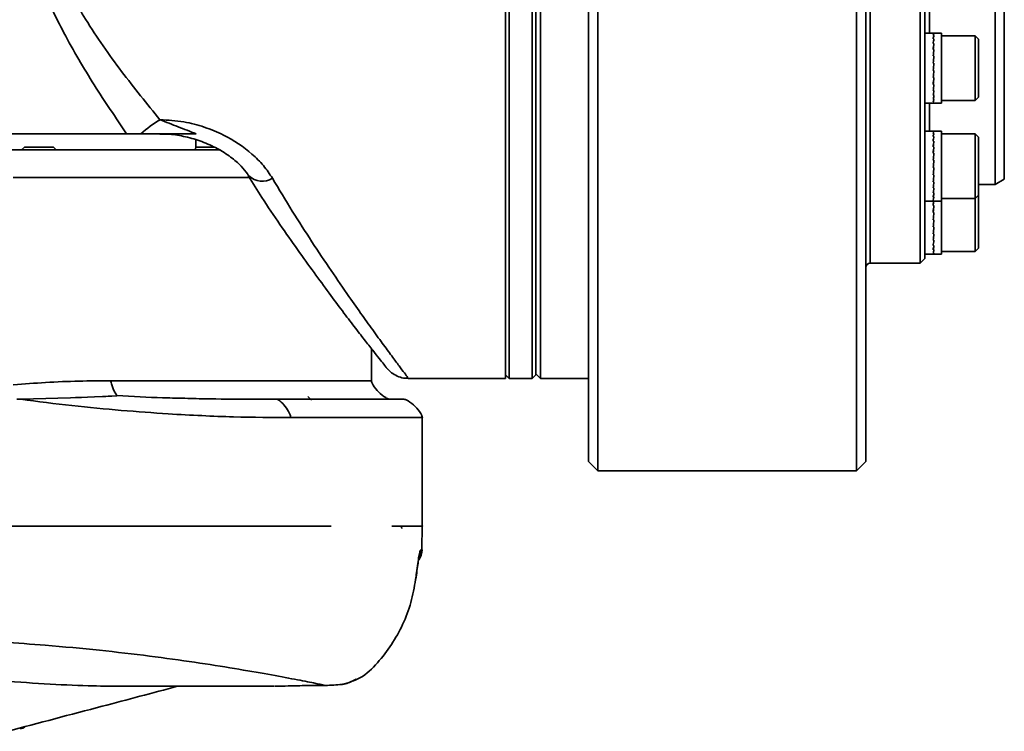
# Model space of a CAD drawing. Header units: millimetres. Extents: x 6316 to 18291, y -19059 to -9021.
# Tile 35 of 146: x 11685 to 11791, y -15902 to -15825. Entities that reach past the tile are written whole.
import ezdxf

# ---------------------------------------------------------------- set-up
doc = ezdxf.new("R2010")
doc.units = ezdxf.units.MM
doc.header["$LTSCALE"] = 10

msp = doc.modelspace()

# ---------------------------------------------------------------- linework, layer by layer
at = {"color": 7, "linetype": 'Continuous', "lineweight": 35}
for p, q in [((11737.64, -15753.37), (11737.64, -15863.37)), ((11740.14, -15753.37), (11740.14, -15863.37)), ((11741.04, -15753.37), (11741.04, -15863.37)), ((11740.54, -15862.97), (11740.54, -15753.77)), ((11776.74, -15765.87), (11776.74, -15850.87)), ((11782.14, -15850.87), (11782.14, -15765.87)), ((11790.24, -15842.37), (11790.24, -15774.37)), ((11791.24, -15774.95), (11791.24, -15841.8)), ((11746.24, -15872.37), (11746.24, -15808.7)), ((11776.24, -15808.7), (11776.24, -15872.37)), ((11747.24, -15809.87), (11747.24, -15873.37)), ((11775.24, -15873.37), (11775.24, -15809.87)), ((11782.64, -15818.08), (11782.64, -15830.41)), ((11783.14, -15819.69), (11783.14, -15825.96)), ((11737.24, -15822.37), (11737.24, -15863.37)), ((11783.62, -15825.96), (11782.64, -15825.96)), ((11783.63, -15826.02), (11783.54, -15826.02)), ((11783.54, -15826.02), (11783.63, -15826.02)), ((11783.63, -15826.23), (11783.54, -15826.23)), ((11783.54, -15826.23), (11783.63, -15826.23)), ((11784.44, -15825.96), (11783.62, -15825.96)), ((11784.44, -15831.87), (11784.44, -15825.96)), ((11783.63, -15826.6), (11783.54, -15826.6)), ((11783.54, -15826.6), (11783.63, -15826.6)), ((11783.63, -15827.11), (11783.54, -15827.11)), ((11783.54, -15827.11), (11783.63, -15827.11)), ((11788.09, -15826.26), (11784.44, -15826.26)), ((11788.44, -15826.61), (11788.09, -15826.26)), ((11788.09, -15833.26), (11788.09, -15826.26)), ((11788.44, -15826.61), (11788.44, -15832.91)), ((11783.63, -15827.74), (11783.54, -15827.74)), ((11783.54, -15827.74), (11783.63, -15827.74)), ((11783.63, -15828.45), (11783.54, -15828.45)), ((11783.54, -15828.45), (11783.63, -15828.45)), ((11783.63, -15829.22), (11783.54, -15829.22)), ((11783.54, -15829.22), (11783.63, -15829.22)), ((11783.63, -15829.22), (11783.63, -15829.22)), ((11782.64, -15830.41), (11782.64, -15832.98)), ((11783.63, -15830.01), (11783.54, -15830.01)), ((11783.54, -15830.01), (11783.54, -15830.01)), ((11783.54, -15830.01), (11783.63, -15830.01)), ((11783.63, -15830.8), (11783.54, -15830.8)), ((11783.54, -15830.8), (11783.63, -15830.8)), ((11783.63, -15831.53), (11783.54, -15831.53)), ((11783.54, -15831.53), (11783.63, -15831.53)), ((11783.63, -15832.19), (11783.54, -15832.19)), ((11783.63, -15832.19), (11783.54, -15832.19)), ((11784.44, -15833.56), (11784.44, -15831.87)), ((11782.64, -15832.98), (11782.64, -15842.41)), ((11782.64, -15833.56), (11783.62, -15833.56)), ((11783.14, -15833.56), (11783.14, -15836.59)), ((11783.63, -15832.75), (11783.54, -15832.75)), ((11783.54, -15832.75), (11783.63, -15832.75)), ((11783.63, -15833.17), (11783.54, -15833.17)), ((11783.54, -15833.17), (11783.63, -15833.17)), ((11783.63, -15833.45), (11783.54, -15833.45)), ((11783.54, -15833.45), (11783.63, -15833.45)), ((11783.63, -15833.56), (11783.54, -15833.56)), ((11783.54, -15833.56), (11783.63, -15833.56)), ((11783.62, -15833.56), (11784.44, -15833.56)), ((11784.44, -15833.26), (11788.09, -15833.26)), ((11788.09, -15833.26), (11788.44, -15832.91)), ((11696.24, -15836.87), (11601.24, -15836.87)), ((11697.78, -15836.87), (11696.24, -15836.87)), ((11783.61, -15836.59), (11782.64, -15836.59)), ((11783.63, -15836.63), (11783.54, -15836.63)), ((11783.54, -15836.63), (11783.63, -15836.63)), ((11783.63, -15836.82), (11783.54, -15836.82)), ((11783.54, -15836.82), (11783.63, -15836.82)), ((11784.44, -15836.59), (11783.61, -15836.59)), ((11784.44, -15843.55), (11784.44, -15836.59)), ((11788.09, -15836.89), (11784.44, -15836.89)), ((11788.44, -15837.24), (11788.09, -15836.89)), ((11788.09, -15843.89), (11788.09, -15836.89)), ((11703.74, -15838.42), (11703.74, -15837.53)), ((11783.63, -15837.17), (11783.54, -15837.17)), ((11783.54, -15837.17), (11783.63, -15837.17)), ((11783.63, -15837.66), (11783.54, -15837.66)), ((11783.54, -15837.66), (11783.63, -15837.66)), ((11788.44, -15837.24), (11788.44, -15843.54)), ((11682.86, -15838.62), (11706.4, -15838.62)), ((11685.17, -15838.32), (11684.87, -15838.62)), ((11685.17, -15838.32), (11688.31, -15838.32)), ((11688.61, -15838.62), (11688.31, -15838.32)), ((11703.84, -15838.32), (11703.54, -15838.62)), ((11703.84, -15838.32), (11705.73, -15838.32)), ((11783.54, -15838.27), (11783.63, -15838.27)), ((11783.63, -15838.28), (11783.54, -15838.28)), ((11783.63, -15838.98), (11783.54, -15838.98)), ((11783.54, -15838.98), (11783.63, -15838.98)), ((11783.63, -15839.74), (11783.54, -15839.74)), ((11783.54, -15839.74), (11783.63, -15839.74)), ((11783.63, -15839.74), (11783.63, -15839.74)), ((11783.54, -15840.54), (11783.54, -15840.53)), ((11783.54, -15840.53), (11783.63, -15840.53)), ((11783.63, -15840.54), (11783.54, -15840.54)), ((11709.63, -15841.62), (11683.97, -15841.62)), ((11783.63, -15841.32), (11783.54, -15841.32)), ((11783.54, -15841.32), (11783.63, -15841.32)), ((11783.63, -15842.07), (11783.54, -15842.07)), ((11783.54, -15842.07), (11783.63, -15842.07)), ((11790.24, -15842.37), (11791.24, -15841.8)), ((11782.64, -15842.41), (11782.64, -15844.13)), ((11783.63, -15842.74), (11783.54, -15842.74)), ((11783.54, -15842.74), (11783.63, -15842.74)), ((11788.44, -15842.37), (11790.24, -15842.37)), ((11782.64, -15844.13), (11782.64, -15849.24)), ((11782.64, -15844.19), (11783.61, -15844.19)), ((11783.63, -15843.31), (11783.54, -15843.31)), ((11783.54, -15843.31), (11783.63, -15843.31)), ((11783.63, -15843.75), (11783.54, -15843.75)), ((11783.63, -15843.75), (11783.54, -15843.75)), ((11783.63, -15844.04), (11783.54, -15844.04)), ((11783.54, -15844.04), (11783.63, -15844.04)), ((11783.63, -15844.18), (11783.54, -15844.18)), ((11783.54, -15844.18), (11783.63, -15844.18)), ((11783.61, -15844.19), (11784.44, -15844.19)), ((11784.44, -15844.19), (11784.44, -15843.55)), ((11784.44, -15843.89), (11788.09, -15843.89)), ((11784.44, -15849.93), (11784.44, -15844.19)), ((11788.09, -15843.89), (11788.44, -15843.54)), ((11788.09, -15849.63), (11788.09, -15843.89)), ((11788.44, -15843.54), (11788.44, -15849.28)), ((11783.54, -15844.63), (11783.63, -15844.63)), ((11783.63, -15844.64), (11783.54, -15844.64)), ((11783.63, -15845.39), (11783.54, -15845.39)), ((11783.54, -15845.39), (11783.63, -15845.39)), ((11783.63, -15845.39), (11783.63, -15845.39)), ((11783.63, -15846.18), (11783.54, -15846.18)), ((11783.54, -15846.18), (11783.55, -15846.18)), ((11783.54, -15846.18), (11783.63, -15846.18)), ((11783.63, -15846.97), (11783.54, -15846.97)), ((11783.54, -15846.97), (11783.63, -15846.97)), ((11783.63, -15847.73), (11783.54, -15847.73)), ((11783.54, -15847.73), (11783.63, -15847.73)), ((11783.63, -15848.41), (11783.54, -15848.41)), ((11783.54, -15848.41), (11783.63, -15848.41)), ((11782.64, -15849.24), (11782.64, -15849.93)), ((11783.63, -15848.99), (11783.54, -15848.99)), ((11783.54, -15848.99), (11783.63, -15848.99)), ((11783.63, -15849.45), (11783.54, -15849.45)), ((11783.54, -15849.45), (11783.63, -15849.45)), ((11784.44, -15849.63), (11788.09, -15849.63)), ((11788.09, -15849.63), (11788.44, -15849.28)), ((11782.14, -15850.87), (11782.64, -15850.37)), ((11782.64, -15849.93), (11783.59, -15849.93)), ((11782.64, -15849.93), (11782.64, -15850.37)), ((11783.63, -15849.76), (11783.54, -15849.76)), ((11783.54, -15849.76), (11783.63, -15849.76)), ((11783.63, -15849.92), (11783.54, -15849.92)), ((11783.63, -15849.92), (11783.54, -15849.92)), ((11783.6, -15849.93), (11784.44, -15849.93)), ((11776.74, -15850.87), (11782.14, -15850.87)), ((11722.74, -15863.62), (11722.74, -15860.17)), ((11726.71, -15863.37), (11737.24, -15863.37)), ((11737.24, -15862.97), (11737.64, -15863.37)), ((11737.64, -15863.37), (11740.14, -15863.37)), ((11740.14, -15863.37), (11740.54, -15862.97)), ((11740.54, -15862.87), (11741.04, -15863.37)), ((11741.04, -15863.37), (11746.24, -15863.37)), ((11684.77, -15865.62), (11684.37, -15865.62)), ((11716.24, -15865.72), (11715.84, -15865.32)), ((11728.24, -15879.37), (11728.24, -15867.51)), ((11746.24, -15872.37), (11747.24, -15873.37)), ((11775.24, -15873.37), (11776.24, -15872.37)), ((11747.24, -15873.37), (11775.24, -15873.37)), ((11728.2, -15881.93), (11728.24, -15879.27)), ((11695.57, -15896.72), (11712.25, -15896.72))]:
    msp.add_line(p, q, dxfattribs=at)
at = {"color": 7, "linetype": 'Continuous', "lineweight": 35, "flags": 128}
msp.add_lwpolyline([(11684.77, -15865.62), (11686.15, -15865.6), (11687.51, -15865.56), (11688.8, -15865.52), (11690.16, -15865.47), (11690.72, -15865.45), (11691.34, -15865.42), (11692.01, -15865.4), (11692.75, -15865.37), (11693.64, -15865.34), (11693.89, -15865.33), (11693.96, -15865.33), (11693.99, -15865.32), (11694, -15865.32), (11694, -15865.32), (11694, -15865.32), (11694, -15865.32), (11694, -15865.32), (11694, -15865.32), (11694, -15865.32), (11694, -15865.32), (11694, -15865.32), (11694, -15865.32), (11694.24, -15865.31), (11694.45, -15865.3), (11694.62, -15865.29), (11695.06, -15865.26), (11695.17, -15865.25), (11695.19, -15865.24), (11695.19, -15865.23), (11695.19, -15865.23), (11695.19, -15865.23), (11695.19, -15865.23)], dxfattribs=at)
at = {"color": 7, "linetype": 'Continuous', "lineweight": 35}
for centre, radius, start, end in [((11705.9, -15845.73), 12.01, 120.1933, 132.5167), ((11710.91, -15839.88), 2.13, 227.2806, 301.6277), ((11776.74, -15851.37), 0.5, 90, 180), ((11726.22, -15881.87), 2, 324.9789, 358.2629), ((11726.07, -15881.87), 2, 333.87, 358.2809)]:
    msp.add_arc(centre, radius, start, end, dxfattribs=at)
for centre, major_axis, ratio, start_param, end_param in [((11783.63, -15829.76), (-0.02, 3.8), 0.113826, 6.243599, 6.453039), ((11783.54, -15829.76), (0.07, 3.8), 0.112227, 6.246108, 6.455548), ((11783.63, -15829.76), (0.07, 3.8), 0.112223, 0.172562, 0.382001), ((11783.54, -15829.76), (0.16, 3.8), 0.105615, 0.174678, 0.384118), ((11783.63, -15829.76), (0.16, 3.8), 0.105606, 0.384317, 0.593756), ((11783.54, -15829.76), (0.24, 3.8), 0.094335, 0.385633, 0.595073), ((11783.63, -15829.76), (0.24, 3.8), 0.094323, 0.595271, 0.80471), ((11783.54, -15829.76), (0.31, 3.8), 0.07896, 0.595532, 0.804972), ((11783.63, -15829.76), (0.31, 3.8), 0.078943, 0.805169, 1.014608), ((11783.54, -15829.76), (0.37, 3.8), 0.060226, 0.804312, 1.013751), ((11783.63, -15829.76), (0.37, 3.8), 0.060207, 1.013947, 1.223387), ((11783.54, -15829.76), (0.41, 3.8), 0.038982, 1.0121, 1.22154), ((11783.63, -15829.76), (0.41, 3.8), 0.038961, 1.221735, 1.431174), ((11783.54, -15829.76), (0.43, 3.8), 0.016141, 1.219187, 1.428627), ((11783.63, -15829.76), (0.43, 3.8), 0.016119, 1.428822, 1.638261), ((11783.54, -15829.76), (0.43, 3.8), 0.007355, 4.647775, 4.857215), ((11783.63, -15829.76), (0.43, 3.8), 0.007377, 4.438141, 4.647581), ((11783.54, -15829.76), (0.42, 3.8), 0.030553, 4.440853, 4.650292), ((11783.63, -15829.76), (0.42, 3.8), 0.030575, 4.231218, 4.440658), ((11783.54, -15829.76), (0.38, 3.8), 0.052505, 4.233368, 4.442808), ((11783.63, -15829.76), (0.38, 3.8), 0.052525, 4.023733, 4.233172), ((11783.54, -15829.76), (0.33, 3.8), 0.072284, 4.024985, 4.234424), ((11783.63, -15829.76), (0.33, 3.8), 0.072301, 3.815349, 4.024788), ((11783.54, -15829.76), (0.27, 3.8), 0.089013, 3.815509, 4.024948), ((11783.63, -15829.76), (0.27, 3.8), 0.089027, 3.605872, 3.815311), ((11783.54, -15829.76), (0.19, 3.8), 0.101906, 3.60493, 3.814369), ((11783.63, -15829.76), (0.19, 3.8), 0.101916, 3.395292, 3.604731), ((11783.54, -15829.76), (0.11, 3.8), 0.110322, 3.393434, 3.602873), ((11783.63, -15829.76), (0.11, 3.8), 0.110328, 3.183795, 3.393234), ((11783.54, -15829.76), (0.02, 3.8), 0.113825, 3.181378, 3.390818), ((11783.54, -15829.76), (-0.07, 3.8), 0.112227, 3.10013, 3.17867), ((11783.63, -15840.39), (-0.03, 3.8), 0.113666, 6.217077, 6.426517), ((11783.63, -15840.39), (0.06, 3.8), 0.112702, 0.146055, 0.355495), ((11783.54, -15840.39), (0.15, 3.8), 0.106706, 0.148245, 0.357685), ((11783.63, -15840.39), (0.15, 3.8), 0.106698, 0.357884, 0.567324), ((11783.54, -15840.39), (0.23, 3.8), 0.095983, 0.359318, 0.568758), ((11783.63, -15840.39), (0.23, 3.8), 0.095971, 0.568956, 0.778395), ((11783.54, -15840.39), (0.3, 3.8), 0.081082, 0.569357, 0.778796), ((11783.63, -15840.39), (0.3, 3.8), 0.081066, 0.778993, 0.988433), ((11783.54, -15840.39), (0.36, 3.8), 0.062723, 0.778273, 0.987712), ((11783.54, -15840.39), (0.4, 3.8), 0.041744, 0.986172, 1.195612), ((11783.63, -15840.39), (0.36, 3.8), 0.062704, 0.987908, 1.197348), ((11783.63, -15840.39), (0.4, 3.8), 0.041723, 1.195807, 1.405247), ((11783.54, -15840.39), (0.43, 3.8), 0.019051, 1.193327, 1.402766), ((11783.63, -15840.39), (0.43, 3.8), 0.019029, 1.402961, 1.612401), ((11783.54, -15840.39), (0.43, 3.8), 0.004415, 4.673622, 4.883061), ((11783.54, -15840.39), (0.42, 3.8), 0.027703, 4.466741, 4.67618), ((11783.63, -15840.39), (0.43, 3.8), 0.004437, 4.463987, 4.673427), ((11783.63, -15840.39), (0.42, 3.8), 0.027724, 4.257106, 4.466546), ((11783.54, -15840.39), (0.39, 3.8), 0.049861, 4.259347, 4.468787), ((11783.63, -15840.39), (0.39, 3.8), 0.049881, 4.049712, 4.259151), ((11783.54, -15840.39), (0.34, 3.8), 0.069961, 4.05109, 4.26053), ((11783.63, -15840.39), (0.34, 3.8), 0.069979, 3.841454, 4.050894), ((11783.54, -15840.39), (0.28, 3.8), 0.087117, 3.841755, 4.051195), ((11783.63, -15840.39), (0.28, 3.8), 0.087131, 3.632118, 3.841558), ((11783.54, -15840.39), (0.2, 3.8), 0.100527, 3.631308, 3.840748), ((11783.63, -15840.39), (0.2, 3.8), 0.100538, 3.42167, 3.631109), ((11783.54, -15840.39), (0.12, 3.8), 0.109532, 3.41991, 3.62935), ((11783.63, -15840.39), (0.12, 3.8), 0.109538, 3.210271, 3.419711), ((11783.54, -15840.39), (0.03, 3.8), 0.113664, 3.2079, 3.41734), ((11783.63, -15846.13), (0.36, 3.8), 0.065161, 1.038438, 1.171293), ((11783.54, -15846.13), (0.4, 3.8), 0.044479, 1.037014, 1.169672), ((11783.54, -15840.39), (-0.06, 3.8), 0.112705, 3.068729, 3.205177), ((11783.63, -15840.39), (0.03, 3.8), 0.113666, 3.142448, 3.207701), ((11783.54, -15846.13), (0.42, 3.8), 0.02195, 1.167461, 1.3769), ((11783.63, -15846.13), (0.4, 3.8), 0.044458, 1.169867, 1.379307), ((11783.63, -15846.13), (0.42, 3.8), 0.021928, 1.377095, 1.586535), ((11783.54, -15846.13), (0.43, 3.8), 0.001472, 4.699467, 4.908906), ((11783.63, -15846.13), (0.43, 3.8), 0.001494, 4.489832, 4.699272), ((11783.54, -15846.13), (0.42, 3.8), 0.024834, 4.49262, 4.70206), ((11783.63, -15846.13), (0.42, 3.8), 0.024856, 4.282986, 4.492425), ((11783.54, -15846.13), (0.39, 3.8), 0.047185, 4.285312, 4.494752), ((11783.63, -15846.13), (0.39, 3.8), 0.047206, 4.075677, 4.285117), ((11783.54, -15846.13), (0.35, 3.8), 0.067592, 4.077178, 4.286618), ((11783.63, -15846.13), (0.35, 3.8), 0.06761, 3.867542, 4.076982), ((11783.54, -15846.13), (0.29, 3.8), 0.085162, 3.867984, 4.077424), ((11783.63, -15846.13), (0.29, 3.8), 0.085177, 3.658347, 3.867787), ((11783.54, -15846.13), (0.21, 3.8), 0.09908, 3.657671, 3.867111), ((11783.63, -15846.13), (0.21, 3.8), 0.099091, 3.448033, 3.657473), ((11783.54, -15846.13), (0.13, 3.8), 0.108665, 3.446377, 3.655816), ((11783.63, -15846.13), (0.13, 3.8), 0.108672, 3.236738, 3.446177), ((11783.54, -15846.13), (0.04, 3.8), 0.113424, 3.23442, 3.44386), ((11783.63, -15846.13), (0.04, 3.8), 0.113427, 3.142788, 3.23422), ((11783.54, -15846.13), (-0.05, 3.8), 0.113105, 3.140059, 3.231688)]:
    msp.add_ellipse(centre, major_axis=major_axis, ratio=ratio, start_param=start_param, end_param=end_param, dxfattribs=at)
for points, knots in [([(11718.29, -15761.37), (11717.2, -15762.48), (11715.03, -15764.71), (11711.34, -15768.56), (11707.32, -15772.87), (11702.99, -15777.65), (11698.48, -15782.96), (11694.55, -15788.09), (11691.29, -15792.95), (11688.93, -15797.23), (11687.22, -15801.55), (11686.29, -15805.62), (11686.18, -15809.59), (11686.6, -15812.51), (11687.48, -15815.93), (11689.03, -15819.79), (11692, -15824.96), (11695.65, -15830.2), (11698.45, -15833.63), (11699.85, -15835.35)], [0, 0, 0, 0, 0.070897, 0.142031, 0.213022, 0.291402, 0.369948, 0.448298, 0.502779, 0.557191, 0.602261, 0.647212, 0.685556, 0.723923, 0.737827, 0.795136, 0.852633, 0.926289, 1, 1, 1, 1]), ([(11696.24, -15836.87), (11695.06, -15835.13), (11692.69, -15831.64), (11689.52, -15826.26), (11686.89, -15820.78), (11685.29, -15816.2), (11684.78, -15813.34), (11684.62, -15812.43)], [0, 0, 0, 0, 0.2399225, 0.4817195, 0.689986, 0.9020252, 1, 1, 1, 1]), ([(11699.85, -15835.35), (11700.72, -15835.4), (11702.36, -15835.49), (11704.67, -15836.11), (11707.25, -15837.17), (11709.42, -15838.63), (11711.1, -15840.3), (11711.72, -15841.23), (11712.02, -15841.69)], [0, 0, 0, 0, 0.171926, 0.325784, 0.479663, 0.73935, 0.869727, 1, 1, 1, 1]), ([(11699.85, -15835.35), (11700.51, -15835.61), (11701.82, -15836.13), (11703.11, -15836.62), (11703.76, -15836.87)], [0, 0, 0, 0, 0.499568, 1, 1, 1, 1]), ([(11703.76, -15836.87), (11703.74, -15836.87), (11703.01, -15836.87), (11700.91, -15836.87), (11699, -15836.87), (11697.78, -15836.87)], [0, 0, 0, 0, 0.006593, 0.36404, 1, 1, 1, 1]), ([(11699.84, -15836.9), (11700.2, -15836.9), (11701.13, -15836.9), (11702.67, -15837.18), (11704.42, -15837.69), (11706.07, -15838.44), (11707.51, -15839.35), (11708.59, -15840.3), (11709.22, -15841.03), (11709.41, -15841.38), (11709.45, -15841.45)], [0, 0, 0, 0, 0.087424, 0.232782, 0.390427, 0.549829, 0.705277, 0.850788, 0.967546, 1, 1, 1, 1]), ([(11709.43, -15841.48), (11709.91, -15842.25), (11711.05, -15844.08), (11712.84, -15846.72), (11714.75, -15849.44), (11716.53, -15851.91), (11718.16, -15854.14), (11719.61, -15856.09), (11720.89, -15857.78), (11721.99, -15859.2), (11722.9, -15860.36), (11723.6, -15861.25), (11724.1, -15861.87), (11724.33, -15862.16), (11724.41, -15862.26), (11724.41, -15862.26), (11724.42, -15862.27)], [0, 0, 0, 0, 0.064035, 0.1518, 0.239099, 0.325206, 0.409831, 0.491507, 0.571958, 0.651013, 0.728403, 0.80401, 0.877869, 0.950144, 0.985534, 1, 1, 1, 1]), ([(11712.02, -15841.69), (11712.74, -15842.89), (11714.18, -15845.3), (11716.32, -15848.63), (11718.39, -15851.73), (11720.73, -15855.13), (11722.69, -15857.87), (11724.22, -15859.97), (11725.18, -15861.28), (11725.93, -15862.28), (11726.45, -15862.98), (11726.72, -15863.35), (11726.72, -15863.34), (11726.71, -15863.33)], [0, 0, 0, 0, 0.095956, 0.191907, 0.290382, 0.388843, 0.546525, 0.627515, 0.708496, 0.787911, 0.867318, 0.949683, 1, 1, 1, 1]), ([(11724.41, -15862.26), (11724.41, -15862.26), (11724.42, -15862.28), (11724.42, -15862.28), (11724.43, -15862.28), (11724.44, -15862.29), (11724.45, -15862.31), (11724.47, -15862.33), (11724.52, -15862.38), (11724.69, -15862.57), (11725.07, -15862.89), (11725.68, -15863.2), (11726.26, -15863.37), (11726.61, -15863.35), (11726.71, -15863.35)], [0, 0, 0, 0, 0.05143, 0.179767, 0.230066, 0.247918, 0.255528, 0.263446, 0.281801, 0.315239, 0.487529, 0.703597, 0.90885, 1, 1, 1, 1]), ([(11683.97, -15864.07), (11685.14, -15863.98), (11687.55, -15863.78), (11691.09, -15863.65), (11693.39, -15863.63), (11694.54, -15863.62)], [0, 0, 0, 0, 0.320204, 0.660702, 1, 1, 1, 1]), ([(11695.19, -15865.23), (11695.11, -15865.11), (11694.9, -15864.77), (11694.69, -15864.28), (11694.56, -15863.85), (11694.54, -15863.69), (11694.54, -15863.62)], [0, 0, 0, 0, 0.283958, 0.75841, 0.908564, 1, 1, 1, 1]), ([(11694.54, -15863.62), (11696.64, -15863.62), (11700.84, -15863.62), (11706.39, -15863.62), (11711.28, -15863.62), (11715.37, -15863.62), (11718.63, -15863.62), (11720.98, -15863.62), (11722.47, -15863.62), (11722.65, -15863.62), (11722.74, -15863.62)], [0, 0, 0, 0, 0.125002, 0.250003, 0.375005, 0.500007, 0.625008, 0.75001, 0.875012, 1, 1, 1, 1]), ([(11724.74, -15865.62), (11724.68, -15865.61), (11724.52, -15865.59), (11724.08, -15865.35), (11723.5, -15864.87), (11723.02, -15864.28), (11722.78, -15863.85), (11722.75, -15863.69), (11722.74, -15863.62)], [0, 0, 0, 0, 0.065254, 0.170351, 0.500104, 0.829824, 0.934861, 1, 1, 1, 1]), ([(11714, -15867.62), (11712, -15867.61), (11707.99, -15867.58), (11701.64, -15867.29), (11695.7, -15866.85), (11690.35, -15866.36), (11686.63, -15865.87), (11684.77, -15865.62)], [0, 0, 0, 0, 0.250127, 0.500055, 0.66664, 0.833293, 1, 1, 1, 1]), ([(11695.19, -15865.23), (11696.88, -15865.32), (11699.35, -15865.46), (11701.54, -15865.5), (11702.23, -15865.52)], [0, 0, 0, 0, 0.685565, 1, 1, 1, 1]), ([(11702.23, -15865.52), (11703.06, -15865.54), (11705.61, -15865.61), (11708.49, -15865.62), (11711, -15865.62), (11712.03, -15865.62), (11712.48, -15865.62)], [0, 0, 0, 0, 0.2137564, 0.654527, 0.8481773, 1, 1, 1, 1]), ([(11712.48, -15865.62), (11712.52, -15865.63), (11712.65, -15865.66), (11712.98, -15865.9), (11713.42, -15866.38), (11713.79, -15866.96), (11713.98, -15867.4), (11713.99, -15867.56), (11714, -15867.62)], [0, 0, 0, 0, 0.063848, 0.168698, 0.5, 0.831302, 0.936152, 1, 1, 1, 1]), ([(11712.48, -15865.62), (11713.88, -15865.62), (11716.69, -15865.62), (11720.08, -15865.62), (11722.82, -15865.62), (11724.77, -15865.62), (11726.01, -15865.62), (11726.17, -15865.62), (11726.24, -15865.62)], [0, 0, 0, 0, 0.1660043, 0.3329266, 0.500015, 0.6661223, 0.8327752, 1, 1, 1, 1]), ([(11728.24, -15867.62), (11728.23, -15867.56), (11728.21, -15867.4), (11727.97, -15866.96), (11727.49, -15866.38), (11726.9, -15865.9), (11726.47, -15865.66), (11726.31, -15865.63), (11726.24, -15865.62)], [0, 0, 0, 0, 0.06386, 0.168712, 0.500001, 0.83129, 0.936141, 1, 1, 1, 1]), ([(11728.24, -15867.62), (11728.24, -15867.62), (11728.38, -15867.62), (11727.9, -15867.62), (11726.75, -15867.62), (11724.69, -15867.62), (11721.87, -15867.62), (11718.36, -15867.62), (11715.45, -15867.62), (11714, -15867.62)], [0, 0, 0, 0, 0.000804, 0.167676, 0.334524, 0.500376, 0.667472, 0.834081, 1, 1, 1, 1]), ([(11718.36, -15879.37), (11717.62, -15879.37), (11715.67, -15879.37), (11711.79, -15879.37), (11706.89, -15879.37), (11701.48, -15879.37), (11695.64, -15879.37), (11689.46, -15879.37), (11682.79, -15879.37), (11675.69, -15879.37), (11670.73, -15879.37), (11668.24, -15879.37)], [0, 0, 0, 0, 0.068559, 0.181932, 0.295666, 0.409038, 0.52241, 0.636142, 0.749511, 0.874756, 1, 1, 1, 1]), ([(11718.39, -15879.37), (11717.56, -15879.37), (11715.33, -15879.37), (11710.75, -15879.37), (11704.87, -15879.37), (11698.32, -15879.37), (11691.26, -15879.37), (11683.82, -15879.37), (11676.09, -15879.37), (11670.86, -15879.37), (11668.24, -15879.37)], [0, 0, 0, 0, 0.077545, 0.208927, 0.341, 0.472847, 0.604293, 0.73661, 0.868067, 1, 1, 1, 1]), ([(11728.24, -15879.37), (11728.24, -15879.37), (11728.41, -15879.37), (11727.78, -15879.37), (11726.72, -15879.37), (11725.39, -15879.37), (11724.95, -15879.37)], [0, 0, 0, 0, 0.002913, 0.401937, 0.803011, 1, 1, 1, 1]), ([(11726.06, -15879.61), (11726.04, -15879.58), (11725.98, -15879.48), (11725.89, -15879.42), (11725.84, -15879.37)], [0, 0, 0, 0, 0.368954, 1, 1, 1, 1]), ([(11727.52, -15885.15), (11727.55, -15884.91), (11727.64, -15884.31), (11727.76, -15883.41), (11727.88, -15882.59), (11727.99, -15882.04), (11728.05, -15881.97), (11728.07, -15881.93)], [0, 0, 0, 0, 0.1444146, 0.363972, 0.5784676, 0.7896751, 1, 1, 1, 1]), ([(11727.54, -15885.11), (11727.56, -15884.97), (11727.63, -15884.51), (11727.73, -15883.76), (11727.83, -15883.06), (11727.89, -15882.71), (11727.92, -15882.58), (11727.92, -15882.59), (11727.92, -15882.59)], [0, 0, 0, 0, 0.121222, 0.398792, 0.663603, 0.862754, 0.972764, 1, 1, 1, 1]), ([(11728.07, -15881.93), (11728.17, -15881.93), (11728.26, -15881.93), (11728.21, -15881.93), (11728.21, -15881.93)], [0, 0, 0, 0, 0.964252, 1, 1, 1, 1]), ([(11719.56, -15896.52), (11720.23, -15896.32), (11721.71, -15895.9), (11723.44, -15894.2), (11724.95, -15892.23), (11726.18, -15890.03), (11727.08, -15887.65), (11727.37, -15885.99), (11727.52, -15885.15)], [0, 0, 0, 0, 0.1413687, 0.3118738, 0.4823534, 0.6529713, 0.8263755, 1, 1, 1, 1]), ([(11717.77, -15896.62), (11717.39, -15896.55), (11716.65, -15896.39), (11714.51, -15895.97), (11711.65, -15895.44), (11708.01, -15894.8), (11703.7, -15894.12), (11698.79, -15893.44), (11693.36, -15892.8), (11687.98, -15892.3), (11682.83, -15891.93), (11678.06, -15891.68), (11673.18, -15891.53), (11669.89, -15891.51), (11668.24, -15891.5)], [0, 0, 0, 0, 0.088929, 0.177858, 0.269197, 0.360539, 0.451881, 0.543222, 0.634564, 0.725902, 0.794427, 0.862952, 0.931476, 1, 1, 1, 1]), ([(11695.57, -15896.71), (11694.43, -15896.7), (11691.9, -15896.69), (11687.39, -15896.46), (11682.14, -15896.11), (11676.41, -15895.65), (11672.25, -15895.28), (11670.16, -15895.09)], [0, 0, 0, 0, 0.16832, 0.3737, 0.579091, 0.789534, 1, 1, 1, 1]), ([(11717.77, -15896.62), (11717.77, -15896.62), (11718.36, -15896.62), (11718.96, -15896.57), (11719.56, -15896.52)], [0, 0, 0, 0, 0.000033, 1, 1, 1, 1]), ([(11721.09, -15895.95), (11720.71, -15896.15), (11720.22, -15896.4), (11719.68, -15896.5), (11719.56, -15896.52)], [0, 0, 0, 0, 0.776721, 1, 1, 1, 1]), ([(11683.31, -15901.6), (11686.74, -15900.69), (11692.89, -15899.07), (11699.04, -15897.44), (11701.76, -15896.72)], [0, 0, 0, 0, 0.557687, 1, 1, 1, 1]), ([(11712.3, -15896.72), (11712.3, -15896.72), (11712.3, -15896.72), (11712.31, -15896.72), (11712.32, -15896.72)], [0, 0, 0, 0, 0.022274, 1, 1, 1, 1]), ([(11712.32, -15896.72), (11712.38, -15896.72), (11712.51, -15896.71), (11713.65, -15896.68), (11715.42, -15896.64), (11716.97, -15896.63), (11717.77, -15896.62)], [0, 0, 0, 0, 0.210046, 0.469486, 0.728328, 1, 1, 1, 1]), ([(11685.26, -15901.08), (11685.22, -15901.13), (11685.15, -15901.21), (11684.84, -15901.28), (11684.7, -15901.32)], [0, 0, 0, 0, 0.538182, 1, 1, 1, 1])]:
    msp.add_open_spline(points, degree=3, knots=knots, dxfattribs=at)

doc.saveas('drawing.dxf')
